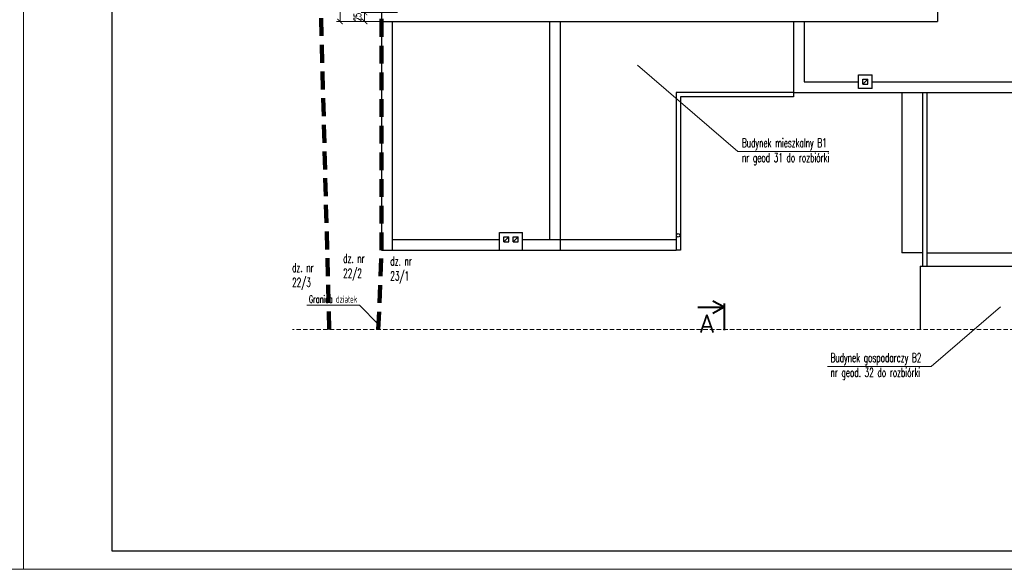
# Model space of a CAD drawing. Header units: millimetres. Extents: x 33311 to 435617, y -160714 to 185563.
# Tile 59 of 70: x 342542 to 370222, y -71537 to -56176. Entities that reach past the tile are written whole.
import ezdxf

# ---------------------------------------------------------------- set-up
doc = ezdxf.new("R2010")
doc.units = ezdxf.units.MM
doc.header["$MEASUREMENT"] = 0
doc.linetypes.add('HIDDEN2', pattern=[0.1875, 0.125, -0.0625])
doc.layers.get('Defpoints').update_dxf_attribs({"lineweight": 0})
for name, color, linetype, lineweight in [('[ 02przekrój istn', 42, 'Continuous', 30), ('[ 05widok istn', 50, 'Continuous', 30), ('[ 17granica', 172, 'HIDDEN2', 100), ('[ 20ucięcie', 8, 'HIDDEN2', 13), ('[ 21kreskowanie', 9, 'Continuous', 13), ('[ 22wymiarowanie', 8, 'Continuous', 13), ('[ 23kota odnośnik', 1, 'Continuous', 13), ('[ 24ramka cienka', 1, 'Continuous', 13), ('[ 25ramka gruba', 4, 'Continuous', 30), ('[opisy2', 4, 'Continuous', 13), ('[opisy3', 2, 'Continuous', 30)]:
    doc.layers.add(name, color=color, linetype=linetype, lineweight=lineweight)
doc.styles.add('1.50d', font='simplex.shx', dxfattribs={"height": 250})
doc.styles.add('99.2', font='simplex.shx', dxfattribs={"width": 0.6, "height": 200})
doc.styles.add('99.3', font='simplex.shx', dxfattribs={"width": 0.6, "height": 250})
doc.dimstyles.new('100cm', dxfattribs={"dimtxt": 200, "dimasz": 150, "dimexe": 100, "dimexo": 300, "dimgap": 100, "dimtad": 1, "dimdec": 0, "dimlfac": 0.1, "dimzin": 11, "dimtxsty": '99.2', "dimblk": 'ARCHTICK', "dimcen": 1.5, "dimclrd": 256, "dimclre": 256, "dimclrt": 4, "dimadec": 0, "dimazin": 0, "dimtfac": 0.75, "dimtdec": 0, "dimtix": 1, "dimtmove": 2, "dimatfit": 3, "dimfxl": 1, "dimtolj": 1, "dimtzin": 11, "dimlwd": -1, "dimlwe": -1, "dimarcsym": 0})

# ---------------------------------------------------------------- blocks, each defined once
blk = doc.blocks.new('_ArchTick')
at = {"color": 0, "linetype": 'ByBlock', "const_width": 0.15, "flags": 128}
blk.add_lwpolyline([(-0.5, -0.5), (0.5, 0.5)], dxfattribs=at)
blk = doc.blocks.new('*D335')
at = {"layer": '[ 22wymiarowanie', "transparency": 16777216}
for p, q in [((353167, -55976), (352140, -55976)), ((352240, -56226), (352240, -55976)), ((353167, -56226), (352140, -56226))]:
    blk.add_line(p, q, dxfattribs=at)
at = {"layer": 'Defpoints', "color": 0, "transparency": 16777216}
for p in [(352240, -55976), (353467, -55976), (353467, -56226)]:
    blk.add_point(p, dxfattribs=at)
at = {"layer": '[ 22wymiarowanie', "transparency": 16777216, "xscale": 150, "yscale": 150, "zscale": 150}
for p, rotation in [((352240, -55976), 90), ((352240, -56226), 270)]:
    blk.add_blockref('_ArchTick', p, dxfattribs=dict(at, rotation=rotation))
at = {"layer": '[ 22wymiarowanie', "color": 4, "transparency": 16777216, "insert": (352040, -56101), "char_height": 200, "attachment_point": 5, "rotation": 90, "style": '99.2'}
blk.add_mtext('\\A1;\\H1x;\\W0.6;25', dxfattribs=at)
blk = doc.blocks.new('*D339')
at = {"layer": '[ 22wymiarowanie', "transparency": 16777216}
for p, q in [((352415, -47056), (351448, -47056)), ((351548, -56226), (351548, -47056)), ((353538, -56226), (351448, -56226))]:
    blk.add_line(p, q, dxfattribs=at)
at = {"layer": 'Defpoints', "color": 0, "transparency": 16777216}
for p in [(351548, -47056), (352715, -47056), (353838, -56226)]:
    blk.add_point(p, dxfattribs=at)
at = {"layer": '[ 22wymiarowanie', "transparency": 16777216, "xscale": 150, "yscale": 150, "zscale": 150}
for p, rotation in [((351548, -47056), 90), ((351548, -56226), 270)]:
    blk.add_blockref('_ArchTick', p, dxfattribs=dict(at, rotation=rotation))
at = {"layer": '[ 22wymiarowanie', "color": 4, "transparency": 16777216, "insert": (351348, -51641), "char_height": 200, "attachment_point": 5, "rotation": 90, "style": '99.2'}
blk.add_mtext('\\A1;\\H1x;\\W0.6;917', dxfattribs=at)

msp = doc.modelspace()

# ---------------------------------------------------------------- hatches: boundary and pattern name
at = {"layer": '[ 21kreskowanie'}
h = msp.add_hatch(dxfattribs=at)
h.set_pattern_fill('HATCH', color=256, style=0, pattern_type=2)
h.set_pattern_definition([])
h.paths.add_polyline_path([(353974.54, -45795.92), (368344.54, -45795.92), (368344.54, -56225.92), (352714.54, -56225.92), (352714.54, -47055.92)], flags=17)
h.paths.add_polyline_path([(356664.54, -55875.92), (356664.54, -56015.92), (356804.54, -56015.92), (356804.54, -55875.92)])
h.paths.add_polyline_path([(357064.54, -56015.92), (357064.54, -55875.92), (356924.54, -55875.92), (356924.54, -56015.92)])
h.paths.add_polyline_path([(367724.54, -51725.92), (367724.54, -52225.92), (368224.54, -52225.92), (368224.54, -51725.92)])
h.paths.add_polyline_path([(355723.71, -46045.92), (355723.71, -45911.83), (354845.14, -45911.83), (354845.14, -46045.92), (354078.09, -46045.92), (352964.54, -47159.47), (352964.54, -55975.92), (356224.54, -55975.92), (356224.54, -55755.92), (357184.54, -55755.92), (357184.54, -55975.92), (368094.54, -55975.92), (368094.54, -52995.92), (363114.54, -52995.92), (363114.54, -51305.92), (363364.54, -51305.92), (363364.54, -52875.92), (367604.54, -52875.92), (367604.54, -51605.92), (368094.54, -51605.92), (368094.54, -46045.92)], flags=9)

# ---------------------------------------------------------------- linework, layer by layer
at = {"layer": '[ 02przekrój istn'}
for p, q in [((368344.54, -45795.92), (368344.54, -56225.92)), ((352714.54, -47055.92), (352714.54, -56225.92)), ((352714.54, -56225.92), (368344.54, -56225.92))]:
    msp.add_line(p, q, dxfattribs=at)
at = {"layer": '[ 05widok istn'}
for p, q in [((352714.54, -56225.92), (352714.54, -62655.92)), ((352714.54, -56225.92), (352714.54, -62655.92)), ((353014.54, -56225.92), (353014.54, -62655.92)), ((353014.54, -56225.92), (353014.54, -62655.92)), ((357444.54, -62355.92), (357444.54, -56225.92)), ((357744.54, -62655.92), (357744.54, -56225.92)), ((364294.54, -56225.92), (364294.54, -58225.92)), ((364294.54, -56225.92), (364294.54, -58225.92)), ((364594.54, -56225.92), (364594.54, -57925.92)), ((366124.54, -58105.92), (366124.54, -57725.92)), ((366124.54, -57725.92), (366504.54, -57725.92)), ((366244.54, -57985.92), (366244.54, -57845.92)), ((366244.54, -57845.92), (366384.54, -57845.92)), ((366244.54, -57985.92), (366384.54, -57845.92)), ((366384.54, -57985.92), (366384.54, -57845.92)), ((366504.54, -58105.92), (366504.54, -57725.92)), ((364594.54, -57925.92), (366124.54, -57925.92)), ((366504.54, -58105.92), (366124.54, -58105.92)), ((366244.54, -57985.92), (366384.54, -57985.92)), ((366504.54, -57925.92), (374344.54, -57925.92)), ((360994.54, -58225.92), (360994.54, -62655.92)), ((364294.54, -58225.92), (360994.54, -58225.92)), ((361114.54, -58345.92), (361114.54, -62655.92)), ((364294.54, -58345.92), (361114.54, -58345.92)), ((364294.54, -58225.92), (374344.54, -58225.92)), ((364294.54, -58225.92), (364294.54, -58345.92)), ((367344.54, -58225.92), (367344.54, -62725.92)), ((367924.54, -58225.92), (367924.54, -63105.92)), ((368044.54, -58225.92), (368044.54, -63105.92)), ((356034.54, -62155.92), (356674.54, -62155.92)), ((356034.54, -62655.92), (356034.54, -62155.92)), ((356154.54, -62275.92), (356294.54, -62275.92)), ((356154.54, -62415.92), (356154.54, -62275.92)), ((356154.54, -62415.92), (356294.54, -62275.92)), ((356294.54, -62415.92), (356294.54, -62275.92)), ((356414.54, -62415.92), (356414.54, -62275.92)), ((356414.54, -62275.92), (356554.54, -62275.92)), ((356414.54, -62415.92), (356554.54, -62275.92)), ((356554.54, -62415.92), (356554.54, -62275.92)), ((356674.54, -62655.92), (356674.54, -62155.92)), ((353014.54, -62355.92), (356034.54, -62355.92)), ((356154.54, -62415.92), (356294.54, -62415.92)), ((356414.54, -62415.92), (356554.54, -62415.92)), ((356674.54, -62355.92), (357444.54, -62355.92)), ((356854.54, -62355.92), (360994.54, -62355.92)), ((357744.54, -62355.92), (360994.54, -62355.92)), ((352714.54, -62655.92), (360994.54, -62655.92)), ((352714.54, -62655.92), (360994.54, -62655.92)), ((361114.54, -62655.92), (360994.54, -62655.92)), ((367924.54, -62725.92), (367344.54, -62725.92)), ((368044.54, -62725.92), (374344.54, -62725.92)), ((367854.54, -63105.92), (374644.54, -63105.92))]:
    msp.add_line(p, q, dxfattribs=at)
at = {"layer": '[ 05widok istn', "linetype": 'Continuous'}
msp.add_line((367854.54, -63105.92), (367854.54, -64881.08), dxfattribs=at)
at = {"layer": '[ 05widok istn'}
msp.add_circle((361054.54, -62235.63), 50, dxfattribs=at)
at = {"layer": '[ 17granica', "ltscale": 4000}
msp.add_line((351244.15, -64881.08), (350661.84, -42508.86), dxfattribs=at)
at = {"layer": '[ 17granica', "ltscale": 4000, "elevation": 0}
msp.add_lwpolyline([(352623.62, -64881.08), (352714.54, -62655.92), (352714.54, -47055.92), (353817.87, -45795.92), (374644.54, -45795.92), (374644.54, -64881.08)], dxfattribs=at)
at = {"layer": '[ 20ucięcie', "linetype": 'HIDDEN2', "ltscale": 1000}
msp.add_line((380633.95, -64881.08), (350209.55, -64881.08), dxfattribs=at)
at = {"layer": '[ 23kota odnośnik', "lineweight": 40}
for p, q in [((362345.21, -64256.6), (362028.32, -64083.24)), ((362345.21, -64150.31), (362345.21, -64903.18)), ((361603.87, -64256.6), (362345.21, -64256.6)), ((362345.21, -64256.6), (362028.32, -64429.95))]:
    msp.add_line(p, q, dxfattribs=at)
at = {"layer": '[ 23kota odnośnik', "extrusion": (-3.93228e-17, 0.997989, 0.063383), "elevation": -57340.39, "flags": 128}
msp.add_lwpolyline([(-365288.71, 41940.83), (-362734.13, 41940.83), (-359907.57, 3641.74)], dxfattribs=at)
at = {"layer": '[ 23kota odnośnik', "elevation": 0, "flags": 128}
msp.add_lwpolyline([(350618.04, -64198.32), (352097.05, -64198.32), (352629.31, -64741.78)], dxfattribs=at)
at = {"layer": '[ 23kota odnośnik', "extrusion": (3.56253e-17, 0.997989, 0.063383), "elevation": -63365.49, "flags": 128}
msp.add_lwpolyline([(-365247.43, 42323.49), (-368167.9, 42323.49), (-370117.25, 15910.33)], dxfattribs=at)
at = {"layer": '[ 24ramka cienka', "ltscale": 2}
for points in [[(342644.54, -71613.79), (300644.54, -71613.79), (300644.54, -41913.79), (342644.54, -41913.79)], [(384644.54, -71613.79), (342644.54, -71613.79), (342644.54, -41913.79), (384644.54, -41913.79)]]:
    msp.add_3dface(points, dxfattribs=at)
at = {"layer": '[ 25ramka gruba', "ltscale": 2}
for points in [[(345144.54, -42413.79), (384144.54, -42413.79), (384144.54, -71113.79), (345144.54, -71113.79)], [(384144.54, -71113.79), (345144.54, -71113.79), (345144.54, -42413.79), (384144.54, -42413.79)]]:
    msp.add_3dface(points, dxfattribs=at)

# ---------------------------------------------------------------- texts
at = {"layer": '[opisy2', "linetype": 'Continuous', "insert": (350671.76, -63929.47), "char_height": 200, "attachment_point": 1, "style": '99.2'}
msp.add_mtext('\\H1x;\\W0.6;Granica działek', dxfattribs=at)
at = {"layer": '[opisy2', "linetype": 'Continuous', "lineweight": 40, "insert": (362056.46, -64469.74), "char_height": 500, "width": 795.356, "attachment_point": 3, "style": '1.50d'}
msp.add_mtext('A', dxfattribs=at)
at = {"layer": '[opisy3', "linetype": 'Continuous', "char_height": 250, "attachment_point": 1, "style": '99.3'}
for s, insert in [('\\H1x;\\W0.6;Budynek mieszkalny B1 \\Pnr geod 31 do rozbiórki', (362846.49, -59509.98, 38222.08)), ('\\H1x;\\W0.6;dz. nr \\P22/2', (351635.45, -62759.81, 38222.08)), ('\\H1x;\\W0.6;dz. nr \\P23/1', (352961.12, -62834.92, 38222.08)), ('\\H1x;\\W0.6;dz. nr \\P22/3', (350200.53, -63016.84, 38222.08)), ('\\H1x;\\W0.6;Budynek gospodarczy B2 \\Pnr geod. 32 do rozbiórki', (365338.03, -65547.21, 38222.08))]:
    msp.add_mtext(s, dxfattribs=dict(at, insert=insert))

# ---------------------------------------------------------------- dimensions: what is measured, and where the dimension line sits
at = {"layer": '[ 22wymiarowanie'}
dim = msp.add_linear_dim(base=(351548.19, -47055.92), p1=(353838.46, -56225.92), p2=(352714.54, -47055.92), angle=90, text='\\H1x;\\W0.6;<>', dimstyle='100cm', override={"dimatfit": 1}, dxfattribs=at)
dim.commit()
dim.dimension.update_dxf_attribs({"geometry": '*D339', "text_midpoint": (351348.19, -51640.92)})
dim = msp.add_linear_dim(base=(352240.1, -55975.92), p1=(353467.03, -56225.92), p2=(353467.03, -55975.92), angle=90, text='\\H1x;\\W0.6;<>', dimstyle='100cm', override={"dimatfit": 1}, dxfattribs=at)
dim.commit()
dim.dimension.update_dxf_attribs({"geometry": '*D335', "text_midpoint": (352040.1, -56100.92), "dimtype": 160})

doc.saveas('drawing.dxf')
